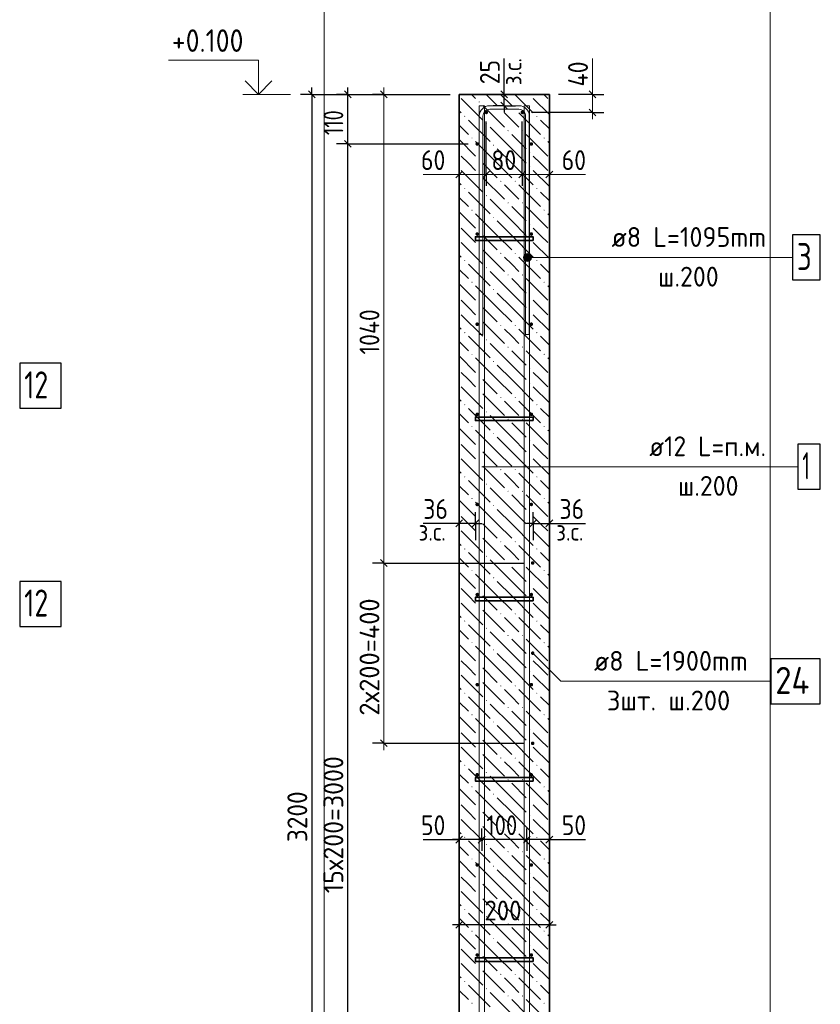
# Model space of a CAD drawing. Header units: millimetres. Extents: x 0 to 59400, y 0 to 42000.
# Tile 7 of 31: x 18120 to 27002, y 16972 to 27897. Entities that reach past the tile are written whole.
import ezdxf

# ---------------------------------------------------------------- set-up
doc = ezdxf.new("R2010")
doc.units = ezdxf.units.MM
for name, color, linetype, lineweight in [('Standard', 7, 'Continuous', 25), ('ЖБ Стена верхний уровень', 7, 'Continuous', 35), ('Позиционная метка линия выноска', 7, 'Continuous', 13), ('Стена обрамление П-обр.', 7, 'Continuous', 35), ('Стена фоновая арматура У1', 7, 'Continuous', 18), ('Стена фоновая арматура Х1', 7, 'Continuous', 35), ('Стена фоновая затяжка С-обр.', 52, 'Continuous', 25)]:
    doc.layers.add(name, color=color, linetype=linetype, lineweight=lineweight)
doc.layers.add('Размерная выноска', color=7, linetype='Continuous')
doc.layers.add('Стена ДОП арматура У', color=7, linetype='Continuous', lineweight=35, true_color=0x5a2814)
doc.layers.add('Стена Хомут', color=7, linetype='Continuous', lineweight=25, true_color=0x6e3c1e)
doc.styles.add('ISOCPEUR', font='txt')

msp = doc.modelspace()

# ---------------------------------------------------------------- hatches: boundary and pattern name
at = {"layer": 'ЖБ Стена верхний уровень', "linetype": 'Continuous', "lineweight": 18, "transparency": 33554687}
for points in [[(23211, 26984), (23218, 26991), (23224, 26984), (23218, 26978)], [(23771, 27064), (23775, 27068), (23780, 27068), (23784, 27064), (23778, 27058)], [(23451, 26904), (23458, 26911), (23464, 26904), (23458, 26898)], [(23611, 26904), (23618, 26911), (23624, 26904), (23618, 26898)], [(23051, 26824), (23058, 26831), (23064, 26824), (23058, 26818)], [(23851, 26824), (23858, 26831), (23864, 26824), (23858, 26818)], [(23291, 26744), (23298, 26751), (23304, 26744), (23298, 26738)], [(23531, 26664), (23538, 26671), (23544, 26664), (23538, 26658)], [(23691, 26664), (23698, 26671), (23704, 26664), (23698, 26658)], [(23131, 26584), (23138, 26591), (23144, 26584), (23138, 26578)], [(23931, 26584), (23938, 26591), (23944, 26584), (23938, 26578)], [(23371, 26504), (23378, 26511), (23384, 26504), (23378, 26498)], [(23211, 26344), (23218, 26351), (23224, 26344), (23218, 26338)], [(23771, 26424), (23778, 26431), (23784, 26424), (23778, 26418)], [(23771, 26264), (23778, 26271), (23784, 26264), (23778, 26258)], [(23211, 26184), (23218, 26191), (23224, 26184), (23218, 26178)], [(23051, 26024), (23058, 26031), (23064, 26024), (23058, 26018)], [(23451, 26104), (23458, 26111), (23464, 26104), (23458, 26098)], [(23611, 26104), (23618, 26111), (23624, 26104), (23618, 26098)], [(23851, 26024), (23858, 26031), (23864, 26024), (23858, 26018)], [(23291, 25944), (23298, 25951), (23304, 25944), (23298, 25938)], [(23131, 25784), (23138, 25791), (23144, 25784), (23138, 25778)], [(23531, 25864), (23538, 25871), (23544, 25864), (23538, 25858)], [(23691, 25864), (23698, 25871), (23704, 25864), (23698, 25858)], [(23931, 25784), (23938, 25791), (23944, 25784), (23938, 25778)], [(23371, 25704), (23378, 25711), (23384, 25704), (23378, 25698)], [(23771, 25624), (23778, 25631), (23784, 25624), (23778, 25618)], [(23211, 25544), (23218, 25551), (23224, 25544), (23218, 25538)], [(23771, 25464), (23778, 25471), (23784, 25464), (23778, 25458)], [(23211, 25384), (23218, 25391), (23224, 25384), (23218, 25378)], [(23451, 25304), (23458, 25311), (23464, 25304), (23458, 25298)], [(23611, 25304), (23618, 25311), (23624, 25304), (23618, 25298)], [(23051, 25224), (23058, 25231), (23064, 25224), (23058, 25218)], [(23291, 25144), (23298, 25151), (23304, 25144), (23298, 25138)], [(23851, 25224), (23858, 25231), (23864, 25224), (23858, 25218)], [(23531, 25064), (23538, 25071), (23544, 25064), (23538, 25058)], [(23691, 25064), (23698, 25071), (23704, 25064), (23698, 25058)], [(23131, 24984), (23138, 24991), (23144, 24984), (23138, 24978)], [(23371, 24904), (23378, 24911), (23384, 24904), (23378, 24898)], [(23931, 24984), (23938, 24991), (23944, 24984), (23938, 24978)], [(23771, 24824), (23778, 24831), (23784, 24824), (23778, 24818)], [(23211, 24744), (23218, 24751), (23224, 24744), (23218, 24738)], [(23211, 24584), (23218, 24591), (23224, 24584), (23218, 24578)], [(23771, 24664), (23778, 24671), (23784, 24664), (23778, 24658)], [(23451, 24504), (23458, 24511), (23464, 24504), (23458, 24498)], [(23611, 24504), (23618, 24511), (23624, 24504), (23618, 24498)], [(23051, 24424), (23058, 24431), (23064, 24424), (23058, 24418)], [(23851, 24424), (23858, 24431), (23864, 24424), (23858, 24418)], [(23291, 24344), (23298, 24351), (23304, 24344), (23298, 24338)], [(23531, 24264), (23538, 24271), (23544, 24264), (23538, 24258)], [(23691, 24264), (23698, 24271), (23704, 24264), (23698, 24258)], [(23131, 24184), (23138, 24191), (23144, 24184), (23138, 24178)], [(23931, 24184), (23938, 24191), (23944, 24184), (23938, 24178)], [(23371, 24104), (23378, 24111), (23384, 24104), (23378, 24098)], [(23211, 23944), (23218, 23951), (23224, 23944), (23218, 23938)], [(23771, 24024), (23778, 24031), (23784, 24024), (23778, 24018)], [(23771, 23864), (23778, 23871), (23784, 23864), (23778, 23858)], [(23211, 23784), (23218, 23791), (23224, 23784), (23218, 23778)], [(23451, 23704), (23458, 23711), (23464, 23704), (23458, 23698)], [(23611, 23704), (23618, 23711), (23624, 23704), (23618, 23698)], [(23051, 23624), (23058, 23631), (23064, 23624), (23058, 23618)], [(23851, 23624), (23858, 23631), (23864, 23624), (23858, 23618)], [(23291, 23544), (23298, 23551), (23304, 23544), (23298, 23538)], [(23131, 23384), (23138, 23391), (23144, 23384), (23138, 23378)], [(23531, 23464), (23538, 23471), (23544, 23464), (23538, 23458)], [(23691, 23464), (23698, 23471), (23704, 23464), (23698, 23458)], [(23931, 23384), (23938, 23391), (23944, 23384), (23938, 23378)], [(23371, 23304), (23378, 23311), (23384, 23304), (23378, 23298)], [(23771, 23224), (23778, 23231), (23784, 23224), (23778, 23218)], [(23211, 23144), (23218, 23151), (23224, 23144), (23218, 23138)], [(23771, 23064), (23778, 23071), (23784, 23064), (23778, 23058)], [(23211, 22984), (23218, 22991), (23224, 22984), (23218, 22978)], [(23451, 22904), (23458, 22911), (23464, 22904), (23458, 22898)], [(23611, 22904), (23618, 22911), (23624, 22904), (23618, 22898)], [(23051, 22824), (23058, 22831), (23064, 22824), (23058, 22818)], [(23291, 22744), (23298, 22751), (23304, 22744), (23298, 22738)], [(23851, 22824), (23858, 22831), (23864, 22824), (23858, 22818)], [(23531, 22664), (23538, 22671), (23544, 22664), (23538, 22658)], [(23691, 22664), (23698, 22671), (23704, 22664), (23698, 22658)], [(23131, 22584), (23138, 22591), (23144, 22584), (23138, 22578)], [(23371, 22504), (23378, 22511), (23384, 22504), (23378, 22498)], [(23931, 22584), (23938, 22591), (23944, 22584), (23938, 22578)], [(23771, 22424), (23778, 22431), (23784, 22424), (23778, 22418)], [(23211, 22344), (23218, 22351), (23224, 22344), (23218, 22338)], [(23211, 22184), (23218, 22191), (23224, 22184), (23218, 22178)], [(23771, 22264), (23778, 22271), (23784, 22264), (23778, 22258)], [(23451, 22104), (23458, 22111), (23464, 22104), (23458, 22098)], [(23611, 22104), (23618, 22111), (23624, 22104), (23618, 22098)], [(23051, 22024), (23058, 22031), (23064, 22024), (23058, 22018)], [(23851, 22024), (23858, 22031), (23864, 22024), (23858, 22018)], [(23291, 21944), (23298, 21951), (23304, 21944), (23298, 21938)], [(23531, 21864), (23538, 21871), (23544, 21864), (23538, 21858)], [(23691, 21864), (23698, 21871), (23704, 21864), (23698, 21858)], [(23131, 21784), (23138, 21791), (23144, 21784), (23138, 21778)], [(23931, 21784), (23938, 21791), (23944, 21784), (23938, 21778)], [(23371, 21704), (23378, 21711), (23384, 21704), (23378, 21698)], [(23211, 21544), (23218, 21551), (23224, 21544), (23218, 21538)], [(23771, 21624), (23778, 21631), (23784, 21624), (23778, 21618)], [(23771, 21464), (23778, 21471), (23784, 21464), (23778, 21458)], [(23211, 21384), (23218, 21391), (23224, 21384), (23218, 21378)], [(23451, 21304), (23458, 21311), (23464, 21304), (23458, 21298)], [(23611, 21304), (23618, 21311), (23624, 21304), (23618, 21298)], [(23051, 21224), (23058, 21231), (23064, 21224), (23058, 21218)], [(23851, 21224), (23858, 21231), (23864, 21224), (23858, 21218)], [(23291, 21144), (23298, 21151), (23304, 21144), (23298, 21138)], [(23131, 20984), (23138, 20991), (23144, 20984), (23138, 20978)], [(23531, 21064), (23538, 21071), (23544, 21064), (23538, 21058)], [(23691, 21064), (23698, 21071), (23704, 21064), (23698, 21058)], [(23931, 20984), (23938, 20991), (23944, 20984), (23938, 20978)], [(23371, 20904), (23378, 20911), (23384, 20904), (23378, 20898)], [(23771, 20824), (23778, 20831), (23784, 20824), (23778, 20818)], [(23211, 20744), (23218, 20751), (23224, 20744), (23218, 20738)], [(23771, 20664), (23778, 20671), (23784, 20664), (23778, 20658)], [(23211, 20584), (23218, 20591), (23224, 20584), (23218, 20578)], [(23051, 20424), (23058, 20431), (23064, 20424), (23058, 20418)], [(23451, 20504), (23458, 20511), (23464, 20504), (23458, 20498)], [(23611, 20504), (23618, 20511), (23624, 20504), (23618, 20498)], [(23851, 20424), (23858, 20431), (23864, 20424), (23858, 20418)], [(23291, 20344), (23298, 20351), (23304, 20344), (23298, 20338)], [(23531, 20264), (23538, 20271), (23544, 20264), (23538, 20258)], [(23691, 20264), (23698, 20271), (23704, 20264), (23698, 20258)], [(23131, 20184), (23138, 20191), (23144, 20184), (23138, 20178)], [(23371, 20104), (23378, 20111), (23384, 20104), (23378, 20098)], [(23931, 20184), (23938, 20191), (23944, 20184), (23938, 20178)], [(23771, 20024), (23778, 20031), (23784, 20024), (23778, 20018)], [(23211, 19944), (23218, 19951), (23224, 19944), (23218, 19938)], [(23211, 19784), (23218, 19791), (23224, 19784), (23218, 19778)], [(23771, 19864), (23778, 19871), (23784, 19864), (23778, 19858)], [(23451, 19704), (23458, 19711), (23464, 19704), (23458, 19698)], [(23611, 19704), (23618, 19711), (23624, 19704), (23618, 19698)], [(23051, 19624), (23058, 19631), (23064, 19624), (23058, 19618)], [(23851, 19624), (23858, 19631), (23864, 19624), (23858, 19618)], [(23291, 19544), (23298, 19551), (23304, 19544), (23298, 19538)], [(23531, 19464), (23538, 19471), (23544, 19464), (23538, 19458)], [(23691, 19464), (23698, 19471), (23704, 19464), (23698, 19458)], [(23131, 19384), (23138, 19391), (23144, 19384), (23138, 19378)], [(23931, 19384), (23938, 19391), (23944, 19384), (23938, 19378)], [(23371, 19304), (23378, 19311), (23384, 19304), (23378, 19298)], [(23771, 19224), (23778, 19231), (23784, 19224), (23778, 19218)], [(23211, 19144), (23218, 19151), (23224, 19144), (23218, 19138)], [(23771, 19064), (23778, 19071), (23784, 19064), (23778, 19058)], [(23211, 18984), (23218, 18991), (23224, 18984), (23218, 18978)], [(23451, 18904), (23458, 18911), (23464, 18904), (23458, 18898)], [(23611, 18904), (23618, 18911), (23624, 18904), (23618, 18898)], [(23051, 18824), (23058, 18831), (23064, 18824), (23058, 18818)], [(23851, 18824), (23858, 18831), (23864, 18824), (23858, 18818)], [(23291, 18744), (23298, 18751), (23304, 18744), (23298, 18738)], [(23131, 18584), (23138, 18591), (23144, 18584), (23138, 18578)], [(23531, 18664), (23538, 18671), (23544, 18664), (23538, 18658)], [(23691, 18664), (23698, 18671), (23704, 18664), (23698, 18658)], [(23931, 18584), (23938, 18591), (23944, 18584), (23938, 18578)], [(23371, 18504), (23378, 18511), (23384, 18504), (23378, 18498)], [(23771, 18424), (23778, 18431), (23784, 18424), (23778, 18418)], [(23211, 18344), (23218, 18351), (23224, 18344), (23218, 18338)], [(23771, 18264), (23778, 18271), (23784, 18264), (23778, 18258)], [(23211, 18184), (23218, 18191), (23224, 18184), (23218, 18178)], [(23051, 18024), (23058, 18031), (23064, 18024), (23058, 18018)], [(23451, 18104), (23458, 18111), (23464, 18104), (23458, 18098)], [(23611, 18104), (23618, 18111), (23624, 18104), (23618, 18098)], [(23851, 18024), (23858, 18031), (23864, 18024), (23858, 18018)], [(23291, 17944), (23298, 17951), (23304, 17944), (23298, 17938)], [(23531, 17864), (23538, 17871), (23544, 17864), (23538, 17858)], [(23691, 17864), (23698, 17871), (23704, 17864), (23698, 17858)], [(23131, 17784), (23138, 17791), (23144, 17784), (23138, 17778)], [(23371, 17704), (23378, 17711), (23384, 17704), (23378, 17698)], [(23931, 17784), (23938, 17791), (23944, 17784), (23938, 17778)], [(23771, 17624), (23778, 17631), (23784, 17624), (23778, 17618)], [(23211, 17544), (23218, 17551), (23224, 17544), (23218, 17538)], [(23211, 17384), (23218, 17391), (23224, 17384), (23218, 17378)], [(23771, 17464), (23778, 17471), (23784, 17464), (23778, 17458)], [(23451, 17304), (23458, 17311), (23464, 17304), (23458, 17298)], [(23611, 17304), (23618, 17311), (23624, 17304), (23618, 17298)], [(23051, 17224), (23058, 17231), (23064, 17224), (23058, 17218)], [(23851, 17224), (23858, 17231), (23864, 17224), (23858, 17218)], [(23291, 17144), (23298, 17151), (23304, 17144), (23298, 17138)], [(23531, 17064), (23538, 17071), (23544, 17064), (23538, 17058)], [(23691, 17064), (23698, 17071), (23704, 17064), (23698, 17058)], [(23131, 16984), (23138, 16991), (23144, 16984), (23138, 16978)], [(23931, 16984), (23938, 16991), (23944, 16984), (23938, 16978)]]:
    msp.add_hatch(color=7, dxfattribs=at).paths.add_polyline_path(points, flags=16)
at = {"layer": 'Позиционная метка линия выноска', "linetype": 'Continuous', "lineweight": 13, "transparency": 33554687}
for points in [[(23715, 25236), (23715, 25281), (23708, 25259)], [(23731, 25220), (23731, 25297), (23715, 25281)], [(23731, 25220), (23715, 25281), (23715, 25236)], [(23753, 25214), (23753, 25304), (23731, 25297)], [(23753, 25214), (23731, 25297), (23731, 25220)], [(23776, 25220), (23776, 25297), (23753, 25304)], [(23776, 25220), (23753, 25304), (23753, 25214)], [(23792, 25236), (23792, 25281), (23776, 25297)], [(23792, 25236), (23776, 25297), (23776, 25220)], [(23792, 25281), (23792, 25236), (23798, 25259)]]:
    msp.add_hatch(color=7, dxfattribs=at).paths.add_polyline_path(points)
at = {"layer": 'Стена ДОП арматура У', "linetype": 'Continuous', "lineweight": 25, "transparency": 33554687}
for points in [[(23831, 21868), (23829, 21876), (23825, 21882), (23819, 21887), (23811, 21888), (23803, 21887), (23797, 21882), (23792, 21876), (23791, 21868), (23792, 21861), (23797, 21854), (23803, 21850), (23811, 21848), (23819, 21850), (23825, 21854), (23829, 21861)], [(23831, 20868), (23829, 20876), (23825, 20882), (23819, 20887), (23811, 20888), (23803, 20887), (23797, 20882), (23792, 20876), (23791, 20868), (23792, 20861), (23797, 20854), (23803, 20850), (23811, 20848), (23819, 20850), (23825, 20854), (23829, 20861)], [(23831, 19868), (23829, 19876), (23825, 19882), (23819, 19887), (23811, 19888), (23803, 19887), (23797, 19882), (23792, 19876), (23791, 19868), (23792, 19861), (23797, 19854), (23803, 19850), (23811, 19848), (23819, 19850), (23825, 19854), (23829, 19861)]]:
    msp.add_hatch(color=7, dxfattribs=at).paths.add_polyline_path(points)
at = {"layer": 'Стена фоновая арматура У1', "linetype": 'Continuous', "lineweight": 13, "transparency": 33554687}
for points in [[(23316, 26868), (23314, 26876), (23310, 26882), (23304, 26887), (23296, 26888), (23288, 26887), (23282, 26882), (23277, 26876), (23276, 26868), (23277, 26861), (23282, 26854), (23288, 26850), (23296, 26848), (23304, 26850), (23310, 26854), (23314, 26861)], [(23716, 26868), (23714, 26876), (23710, 26882), (23704, 26887), (23696, 26888), (23688, 26887), (23682, 26882), (23677, 26876), (23676, 26868), (23677, 26861), (23682, 26854), (23688, 26850), (23696, 26848), (23704, 26850), (23710, 26854), (23714, 26861)], [(23216, 26518), (23214, 26526), (23210, 26532), (23204, 26537), (23196, 26538), (23188, 26537), (23182, 26532), (23177, 26526), (23176, 26518), (23177, 26511), (23182, 26504), (23188, 26500), (23196, 26498), (23204, 26500), (23210, 26504), (23214, 26511)], [(23816, 26518), (23814, 26526), (23810, 26532), (23804, 26537), (23796, 26538), (23788, 26537), (23782, 26532), (23777, 26526), (23776, 26518), (23777, 26511), (23782, 26504), (23788, 26500), (23796, 26498), (23804, 26500), (23810, 26504), (23814, 26511)], [(23216, 25518), (23214, 25526), (23210, 25532), (23204, 25537), (23196, 25538), (23188, 25537), (23182, 25532), (23177, 25526), (23176, 25518), (23177, 25511), (23182, 25504), (23188, 25500), (23196, 25498), (23204, 25500), (23210, 25504), (23214, 25511)], [(23816, 25518), (23814, 25526), (23810, 25532), (23804, 25537), (23796, 25538), (23788, 25537), (23782, 25532), (23777, 25526), (23776, 25518), (23777, 25511), (23782, 25504), (23788, 25500), (23796, 25498), (23804, 25500), (23810, 25504), (23814, 25511)], [(23216, 24518), (23214, 24526), (23210, 24532), (23204, 24537), (23196, 24538), (23188, 24537), (23182, 24532), (23177, 24526), (23176, 24518), (23177, 24511), (23182, 24504), (23188, 24500), (23196, 24498), (23204, 24500), (23210, 24504), (23214, 24511)], [(23816, 24518), (23814, 24526), (23810, 24532), (23804, 24537), (23796, 24538), (23788, 24537), (23782, 24532), (23777, 24526), (23776, 24518), (23777, 24511), (23782, 24504), (23788, 24500), (23796, 24498), (23804, 24500), (23810, 24504), (23814, 24511)], [(23216, 23518), (23214, 23526), (23210, 23532), (23204, 23537), (23196, 23538), (23188, 23537), (23182, 23532), (23177, 23526), (23176, 23518), (23177, 23511), (23182, 23504), (23188, 23500), (23196, 23498), (23204, 23500), (23210, 23504), (23214, 23511)], [(23816, 23518), (23814, 23526), (23810, 23532), (23804, 23537), (23796, 23538), (23788, 23537), (23782, 23532), (23777, 23526), (23776, 23518), (23777, 23511), (23782, 23504), (23788, 23500), (23796, 23498), (23804, 23500), (23810, 23504), (23814, 23511)], [(23216, 22518), (23214, 22526), (23210, 22532), (23204, 22537), (23196, 22538), (23188, 22537), (23182, 22532), (23177, 22526), (23176, 22518), (23177, 22511), (23182, 22504), (23188, 22500), (23196, 22498), (23204, 22500), (23210, 22504), (23214, 22511)], [(23816, 22518), (23814, 22526), (23810, 22532), (23804, 22537), (23796, 22538), (23788, 22537), (23782, 22532), (23777, 22526), (23776, 22518), (23777, 22511), (23782, 22504), (23788, 22500), (23796, 22498), (23804, 22500), (23810, 22504), (23814, 22511)], [(23216, 21518), (23214, 21526), (23210, 21532), (23204, 21537), (23196, 21538), (23188, 21537), (23182, 21532), (23177, 21526), (23176, 21518), (23177, 21511), (23182, 21504), (23188, 21500), (23196, 21498), (23204, 21500), (23210, 21504), (23214, 21511)], [(23816, 21518), (23814, 21526), (23810, 21532), (23804, 21537), (23796, 21538), (23788, 21537), (23782, 21532), (23777, 21526), (23776, 21518), (23777, 21511), (23782, 21504), (23788, 21500), (23796, 21498), (23804, 21500), (23810, 21504), (23814, 21511)], [(23216, 20518), (23214, 20526), (23210, 20532), (23204, 20537), (23196, 20538), (23188, 20537), (23182, 20532), (23177, 20526), (23176, 20518), (23177, 20511), (23182, 20504), (23188, 20500), (23196, 20498), (23204, 20500), (23210, 20504), (23214, 20511)], [(23816, 20518), (23814, 20526), (23810, 20532), (23804, 20537), (23796, 20538), (23788, 20537), (23782, 20532), (23777, 20526), (23776, 20518), (23777, 20511), (23782, 20504), (23788, 20500), (23796, 20498), (23804, 20500), (23810, 20504), (23814, 20511)], [(23216, 19518), (23214, 19526), (23210, 19532), (23204, 19537), (23196, 19538), (23188, 19537), (23182, 19532), (23177, 19526), (23176, 19518), (23177, 19511), (23182, 19504), (23188, 19500), (23196, 19498), (23204, 19500), (23210, 19504), (23214, 19511)], [(23816, 19518), (23814, 19526), (23810, 19532), (23804, 19537), (23796, 19538), (23788, 19537), (23782, 19532), (23777, 19526), (23776, 19518), (23777, 19511), (23782, 19504), (23788, 19500), (23796, 19498), (23804, 19500), (23810, 19504), (23814, 19511)], [(23216, 18518), (23214, 18526), (23210, 18532), (23204, 18537), (23196, 18538), (23188, 18537), (23182, 18532), (23177, 18526), (23176, 18518), (23177, 18511), (23182, 18504), (23188, 18500), (23196, 18498), (23204, 18500), (23210, 18504), (23214, 18511)], [(23816, 18518), (23814, 18526), (23810, 18532), (23804, 18537), (23796, 18538), (23788, 18537), (23782, 18532), (23777, 18526), (23776, 18518), (23777, 18511), (23782, 18504), (23788, 18500), (23796, 18498), (23804, 18500), (23810, 18504), (23814, 18511)], [(23216, 17518), (23214, 17526), (23210, 17532), (23204, 17537), (23196, 17538), (23188, 17537), (23182, 17532), (23177, 17526), (23176, 17518), (23177, 17511), (23182, 17504), (23188, 17500), (23196, 17498), (23204, 17500), (23210, 17504), (23214, 17511)], [(23816, 17518), (23814, 17526), (23810, 17532), (23804, 17537), (23796, 17538), (23788, 17537), (23782, 17532), (23777, 17526), (23776, 17518), (23777, 17511), (23782, 17504), (23788, 17500), (23796, 17498), (23804, 17500), (23810, 17504), (23814, 17511)]]:
    msp.add_hatch(color=7, dxfattribs=at).paths.add_polyline_path(points)

# ---------------------------------------------------------------- linework, layer by layer
at = {"layer": 'Standard', "color": 7, "linetype": 'Continuous', "lineweight": 25, "transparency": 33554687}
for p, q in [((21323, 27106), (21398, 27031)), ((21798, 27031), (21723, 27106)), ((22123, 27106), (22198, 27031)), ((23533, 27031), (23458, 27106)), ((24511, 27031), (24436, 27106)), ((23533, 26906), (23458, 26981)), ((24511, 26831), (24436, 26906)), ((21798, 26481), (21723, 26556)), ((23033, 26217), (22958, 26142)), ((23333, 26217), (23258, 26142)), ((23733, 26217), (23658, 26142)), ((24033, 26217), (23958, 26142)), ((23033, 22346), (22958, 22271)), ((23213, 22346), (23138, 22271)), ((23778, 22271), (23853, 22346)), ((23958, 22271), (24033, 22346)), ((22123, 21906), (22198, 21831)), ((22123, 19906), (22198, 19831)), ((23033, 18836), (22958, 18761)), ((23283, 18836), (23208, 18761)), ((23783, 18836), (23708, 18761)), ((24033, 18836), (23958, 18761)), ((23033, 17891), (22958, 17816)), ((24033, 17891), (23958, 17816))]:
    msp.add_line(p, q, dxfattribs=at)
at = {"layer": 'Standard', "color": 7, "linetype": 'Continuous', "lineweight": -3, "transparency": 33554687}
for p, q in [((21360, 27068), (21360, 27143)), ((21760, 27068), (21760, 27143)), ((23496, 27068), (23496, 27143)), ((21360, 27068), (21235, 27068)), ((21360, 27068), (21485, 27068)), ((21360, 27068), (22896, 27068)), ((21760, 27068), (21635, 27068)), ((21760, 27068), (21885, 27068)), ((21760, 27068), (22896, 27068)), ((21760, 26518), (21760, 27068)), ((22160, 27068), (22035, 27068)), ((22160, 27068), (22285, 27068)), ((22160, 27068), (22896, 27068)), ((23496, 27068), (23371, 27068)), ((23496, 27068), (23621, 27068)), ((23496, 27068), (23496, 27068)), ((23496, 26943), (23496, 27068)), ((24474, 27068), (24096, 27068)), ((24474, 27068), (24349, 27068)), ((24474, 27068), (24599, 27068)), ((23496, 26943), (23371, 26943)), ((23496, 26943), (23431, 26943)), ((23496, 26943), (23621, 26943)), ((23496, 26943), (23496, 26868)), ((24474, 26868), (23796, 26868)), ((24474, 26868), (24349, 26868)), ((24474, 26868), (24599, 26868)), ((21760, 26518), (21635, 26518)), ((21760, 26518), (21885, 26518)), ((21760, 26518), (23096, 26518)), ((21760, 11518), (21760, 26518)), ((22996, 26179), (22996, 26304)), ((23296, 26179), (23296, 26304)), ((23696, 26179), (23696, 26304)), ((23996, 26179), (23996, 26304)), ((22996, 26179), (22996, 26054)), ((22996, 26179), (22996, 26179)), ((23296, 26179), (23296, 26054)), ((23696, 26179), (23696, 26054)), ((23996, 26179), (23996, 26054)), ((23996, 26179), (23996, 26179)), ((22996, 22308), (22996, 22433)), ((23176, 22308), (23176, 22433)), ((23816, 22308), (23816, 22433)), ((23996, 22308), (23996, 22433)), ((22996, 22308), (22921, 22308)), ((22996, 22308), (22996, 22183)), ((22996, 22308), (22996, 22308)), ((23176, 22308), (22996, 22308)), ((23176, 22308), (23176, 22183)), ((23176, 22308), (23176, 22121)), ((23176, 22308), (23251, 22308)), ((23816, 22308), (23741, 22308)), ((23816, 22308), (23816, 22183)), ((23816, 22308), (23816, 22121)), ((23996, 22308), (23996, 22183)), ((23996, 22308), (23996, 22308)), ((23996, 22308), (24071, 22308)), ((22160, 21868), (22035, 21868)), ((22160, 21868), (22285, 21868)), ((22160, 21868), (23711, 21868)), ((22160, 19868), (22035, 19868)), ((22160, 19868), (22285, 19868)), ((22160, 19868), (23711, 19868)), ((22996, 18799), (22996, 18924)), ((23246, 18799), (23246, 18924)), ((23746, 18799), (23746, 18924)), ((23996, 18799), (23996, 18924)), ((22996, 18799), (22921, 18799)), ((22996, 18799), (22996, 18674)), ((22996, 18799), (22996, 18799)), ((23246, 18799), (22996, 18799)), ((23246, 18799), (23246, 18674)), ((23246, 18799), (23246, 18799)), ((23746, 18799), (23246, 18799)), ((23746, 18799), (23746, 18674)), ((23746, 18799), (23746, 18799)), ((23996, 18799), (23746, 18799)), ((23996, 18799), (23996, 18674)), ((23996, 18799), (23996, 18799)), ((23996, 18799), (24071, 18799)), ((22996, 17853), (22996, 17978)), ((23996, 17853), (23996, 17978)), ((22996, 17853), (22921, 17853)), ((22996, 17853), (22996, 17728)), ((22996, 17853), (22996, 17853)), ((23996, 17853), (22996, 17853)), ((23996, 17853), (23996, 17728)), ((23996, 17853), (23996, 17853)), ((23996, 17853), (24071, 17853))]:
    msp.add_line(p, q, dxfattribs=at)
at = {"layer": 'Standard', "color": 7, "linetype": 'Continuous', "lineweight": 13, "transparency": 33554687}
for p, q in [((22160, 27068), (22160, 27143)), ((24474, 27068), (24474, 27143)), ((21126, 27068), (20596, 27068)), ((24474, 26868), (24474, 26793)), ((22996, 26179), (22921, 26179)), ((23296, 26179), (22996, 26179)), ((23696, 26179), (23296, 26179)), ((23996, 26179), (23696, 26179)), ((23996, 26179), (24071, 26179)), ((22160, 21868), (22160, 19868)), ((22160, 19868), (22160, 19793))]:
    msp.add_line(p, q, dxfattribs=at)
at = {"layer": 'Standard', "color": 254, "linetype": 'Continuous', "lineweight": 13, "true_color": 0xc4c4ff, "transparency": 33554687}
msp.add_lwpolyline([(21496, 8127), (26446, 8127), (26446, 28002), (21496, 28002), (21496, 8127)], dxfattribs=at)
at = {"layer": 'Standard', "color": 7, "linetype": 'Continuous', "lineweight": 13, "transparency": 33554687}
for points in [[(20770, 27068), (20770, 27448), (19770, 27448)], [(22160, 27068), (22160, 24078), (22160, 24078), (22160, 21868)], [(24474, 26868), (24474, 27049), (24474, 27049), (24474, 27068)]]:
    msp.add_lwpolyline(points, dxfattribs=at)
at = {"layer": 'Standard', "color": 7, "linetype": 'Continuous', "lineweight": 35, "transparency": 33554687}
msp.add_lwpolyline([(20918, 27217), (20770, 27068), (20622, 27217)], dxfattribs=at)
at = {"layer": 'Standard', "color": 7, "linetype": 'Continuous', "lineweight": -3, "transparency": 33554687}
for points in [[(21360, 27068), (21360, 18673), (21360, 18673), (21360, 11068)], [(23296, 26179), (23296, 26196), (23296, 26196), (23296, 26768)], [(23696, 26179), (23696, 26196), (23696, 26196), (23696, 26196), (23696, 26196), (23696, 26768)], [(23816, 22308), (23994, 22308), (23994, 22308), (23996, 22308)]]:
    msp.add_lwpolyline(points, dxfattribs=at)
at = {"layer": 'ЖБ Стена верхний уровень', "color": 7, "linetype": 'Continuous', "lineweight": 35, "transparency": 33554687}
for p, q in [((22996, 27068), (22996, 11068)), ((23996, 27068), (22996, 27068)), ((23996, 11068), (23996, 27068))]:
    msp.add_line(p, q, dxfattribs=at)
at = {"layer": 'ЖБ Стена верхний уровень', "color": 9, "linetype": 'Continuous', "lineweight": 18, "true_color": 0xc7c7c7, "transparency": 33554687}
for p, q in [((23018, 27024), (23258, 26784)), ((23178, 27024), (23134, 27068)), ((23294, 27068), (23418, 26944)), ((23454, 27068), (23578, 26944)), ((23614, 27068), (23818, 26864)), ((23818, 27024), (23996, 26846)), ((23978, 27024), (23934, 27068)), ((22996, 26886), (23018, 26864)), ((23258, 26944), (23498, 26704)), ((23098, 26784), (23338, 26544)), ((23578, 26784), (23498, 26864)), ((23658, 26704), (23578, 26784)), ((23658, 26864), (23898, 26624)), ((23898, 26784), (23996, 26686)), ((22996, 26726), (23098, 26624)), ((23578, 26464), (23338, 26704)), ((22996, 26566), (23178, 26384)), ((23578, 26624), (23738, 26464)), ((23738, 26624), (23978, 26384)), ((23418, 26304), (23178, 26544)), ((23418, 26464), (23578, 26304)), ((23578, 26464), (23738, 26304)), ((23996, 26526), (23978, 26544)), ((23098, 26304), (23018, 26384)), ((23898, 26304), (23818, 26384)), ((23018, 26224), (23258, 25984)), ((23178, 26224), (23098, 26304)), ((23258, 26304), (23418, 26144)), ((23418, 26304), (23578, 26144)), ((23578, 26304), (23818, 26064)), ((23818, 26224), (23996, 26046)), ((23978, 26224), (23898, 26304)), ((23258, 26144), (23498, 25904)), ((22996, 26086), (23018, 26064)), ((23578, 25984), (23498, 26064)), ((23658, 26064), (23898, 25824)), ((22996, 25926), (23098, 25824)), ((23098, 25984), (23338, 25744)), ((23578, 25664), (23338, 25904)), ((23658, 25904), (23578, 25984)), ((23898, 25984), (23996, 25886)), ((23578, 25824), (23738, 25664)), ((23738, 25824), (23978, 25584)), ((22996, 25766), (23178, 25584)), ((23418, 25504), (23178, 25744)), ((23996, 25726), (23978, 25744)), ((23098, 25504), (23018, 25584)), ((23418, 25664), (23578, 25504)), ((23578, 25664), (23738, 25504)), ((23898, 25504), (23818, 25584)), ((23178, 25424), (23098, 25504)), ((23258, 25504), (23418, 25344)), ((23418, 25504), (23578, 25344)), ((23578, 25504), (23818, 25264)), ((23978, 25424), (23898, 25504)), ((23018, 25424), (23258, 25184)), ((23818, 25424), (23996, 25246)), ((22996, 25286), (23018, 25264)), ((23258, 25344), (23498, 25104)), ((23578, 25184), (23498, 25264)), ((23658, 25264), (23898, 25024)), ((23098, 25184), (23338, 24944)), ((23658, 25104), (23578, 25184)), ((23898, 25184), (23996, 25086)), ((22996, 25126), (23098, 25024)), ((23578, 24864), (23338, 25104)), ((23578, 25024), (23738, 24864)), ((23738, 25024), (23978, 24784)), ((22996, 24966), (23178, 24784)), ((23418, 24704), (23178, 24944)), ((23996, 24926), (23978, 24944)), ((23418, 24864), (23578, 24704)), ((23578, 24864), (23738, 24704)), ((23098, 24704), (23018, 24784)), ((23178, 24624), (23098, 24704)), ((23258, 24704), (23418, 24544)), ((23418, 24704), (23578, 24544)), ((23578, 24704), (23818, 24464)), ((23898, 24704), (23818, 24784)), ((23978, 24624), (23898, 24704)), ((23018, 24624), (23258, 24384)), ((23818, 24624), (23996, 24446)), ((22996, 24486), (23018, 24464)), ((23258, 24544), (23498, 24304)), ((23098, 24384), (23338, 24144)), ((23578, 24384), (23498, 24464)), ((23658, 24304), (23578, 24384)), ((23658, 24464), (23898, 24224)), ((23898, 24384), (23996, 24286)), ((22996, 24326), (23098, 24224)), ((23578, 24064), (23338, 24304)), ((22996, 24166), (23178, 23984)), ((23578, 24224), (23738, 24064)), ((23738, 24224), (23978, 23984)), ((23418, 23904), (23178, 24144)), ((23418, 24064), (23578, 23904)), ((23578, 24064), (23738, 23904)), ((23996, 24126), (23978, 24144)), ((23098, 23904), (23018, 23984)), ((23898, 23904), (23818, 23984)), ((23018, 23824), (23258, 23584)), ((23178, 23824), (23098, 23904)), ((23258, 23904), (23418, 23744)), ((23418, 23904), (23578, 23744)), ((23578, 23904), (23818, 23664)), ((23818, 23824), (23996, 23646)), ((23978, 23824), (23898, 23904)), ((23258, 23744), (23498, 23504)), ((22996, 23686), (23018, 23664)), ((23578, 23584), (23498, 23664)), ((23658, 23664), (23898, 23424)), ((22996, 23526), (23098, 23424)), ((23098, 23584), (23338, 23344)), ((23578, 23264), (23338, 23504)), ((23658, 23504), (23578, 23584)), ((23898, 23584), (23996, 23486)), ((23578, 23424), (23738, 23264)), ((23738, 23424), (23978, 23184)), ((22996, 23366), (23178, 23184)), ((23418, 23104), (23178, 23344)), ((23996, 23326), (23978, 23344)), ((23098, 23104), (23018, 23184)), ((23418, 23264), (23578, 23104)), ((23578, 23264), (23738, 23104)), ((23898, 23104), (23818, 23184)), ((23178, 23024), (23098, 23104)), ((23258, 23104), (23418, 22944)), ((23418, 23104), (23578, 22944)), ((23578, 23104), (23818, 22864)), ((23978, 23024), (23898, 23104)), ((23018, 23024), (23258, 22784)), ((23258, 22944), (23498, 22704)), ((23818, 23024), (23996, 22846)), ((22996, 22886), (23018, 22864)), ((23578, 22784), (23498, 22864)), ((23658, 22864), (23898, 22624)), ((22996, 22726), (23098, 22624)), ((23098, 22784), (23338, 22544)), ((23658, 22704), (23578, 22784)), ((23898, 22784), (23996, 22686)), ((23578, 22464), (23338, 22704)), ((23578, 22624), (23738, 22464)), ((23738, 22624), (23978, 22384)), ((22996, 22566), (23178, 22384)), ((23418, 22304), (23178, 22544)), ((23996, 22526), (23978, 22544)), ((23418, 22464), (23578, 22304)), ((23578, 22464), (23738, 22304)), ((23098, 22304), (23018, 22384)), ((23178, 22224), (23098, 22304)), ((23258, 22304), (23418, 22144)), ((23418, 22304), (23578, 22144)), ((23578, 22304), (23818, 22064)), ((23898, 22304), (23818, 22384)), ((23978, 22224), (23898, 22304)), ((23018, 22224), (23258, 21984)), ((23818, 22224), (23996, 22046)), ((22996, 22086), (23018, 22064)), ((23258, 22144), (23498, 21904)), ((23098, 21984), (23338, 21744)), ((23578, 21984), (23498, 22064)), ((23658, 21904), (23578, 21984)), ((23658, 22064), (23898, 21824)), ((23898, 21984), (23996, 21886)), ((22996, 21926), (23098, 21824)), ((23578, 21664), (23338, 21904)), ((22996, 21766), (23178, 21584)), ((23418, 21504), (23178, 21744)), ((23578, 21824), (23738, 21664)), ((23738, 21824), (23978, 21584)), ((23996, 21726), (23978, 21744)), ((23418, 21664), (23578, 21504)), ((23578, 21664), (23738, 21504)), ((23098, 21504), (23018, 21584)), ((23898, 21504), (23818, 21584)), ((23018, 21424), (23258, 21184)), ((23178, 21424), (23098, 21504)), ((23258, 21504), (23418, 21344)), ((23418, 21504), (23578, 21344)), ((23578, 21504), (23818, 21264)), ((23818, 21424), (23996, 21246)), ((23978, 21424), (23898, 21504)), ((23258, 21344), (23498, 21104)), ((22996, 21286), (23018, 21264)), ((23578, 21184), (23498, 21264)), ((23658, 21264), (23898, 21024)), ((22996, 21126), (23098, 21024)), ((23098, 21184), (23338, 20944)), ((23578, 20864), (23338, 21104)), ((23658, 21104), (23578, 21184)), ((23898, 21184), (23996, 21086)), ((23578, 21024), (23738, 20864)), ((23738, 21024), (23978, 20784)), ((22996, 20966), (23178, 20784)), ((23418, 20704), (23178, 20944)), ((23996, 20926), (23978, 20944)), ((23098, 20704), (23018, 20784)), ((23418, 20864), (23578, 20704)), ((23578, 20864), (23738, 20704)), ((23898, 20704), (23818, 20784)), ((23178, 20624), (23098, 20704)), ((23258, 20704), (23418, 20544)), ((23418, 20704), (23578, 20544)), ((23578, 20704), (23818, 20464)), ((23978, 20624), (23898, 20704)), ((23018, 20624), (23258, 20384)), ((23258, 20544), (23498, 20304)), ((23818, 20624), (23996, 20446)), ((22996, 20486), (23018, 20464)), ((23578, 20384), (23498, 20464)), ((23658, 20464), (23898, 20224)), ((22996, 20326), (23098, 20224)), ((23098, 20384), (23338, 20144)), ((23658, 20304), (23578, 20384)), ((23898, 20384), (23996, 20286)), ((23578, 20064), (23338, 20304)), ((23578, 20224), (23738, 20064)), ((23738, 20224), (23978, 19984)), ((22996, 20166), (23178, 19984)), ((23418, 19904), (23178, 20144)), ((23996, 20126), (23978, 20144)), ((23418, 20064), (23578, 19904)), ((23578, 20064), (23738, 19904)), ((23098, 19904), (23018, 19984)), ((23178, 19824), (23098, 19904)), ((23258, 19904), (23418, 19744)), ((23418, 19904), (23578, 19744)), ((23578, 19904), (23818, 19664)), ((23898, 19904), (23818, 19984)), ((23978, 19824), (23898, 19904)), ((23018, 19824), (23258, 19584)), ((23818, 19824), (23996, 19646)), ((22996, 19686), (23018, 19664)), ((23258, 19744), (23498, 19504)), ((23098, 19584), (23338, 19344)), ((23578, 19584), (23498, 19664)), ((23658, 19504), (23578, 19584)), ((23658, 19664), (23898, 19424)), ((23898, 19584), (23996, 19486)), ((22996, 19526), (23098, 19424)), ((23578, 19264), (23338, 19504)), ((22996, 19366), (23178, 19184)), ((23418, 19104), (23178, 19344)), ((23578, 19424), (23738, 19264)), ((23738, 19424), (23978, 19184)), ((23996, 19326), (23978, 19344)), ((23418, 19264), (23578, 19104)), ((23578, 19264), (23738, 19104)), ((23098, 19104), (23018, 19184)), ((23898, 19104), (23818, 19184)), ((23018, 19024), (23258, 18784)), ((23178, 19024), (23098, 19104)), ((23258, 19104), (23418, 18944)), ((23418, 19104), (23578, 18944)), ((23578, 19104), (23818, 18864)), ((23818, 19024), (23996, 18846)), ((23978, 19024), (23898, 19104)), ((23258, 18944), (23498, 18704)), ((22996, 18886), (23018, 18864)), ((23578, 18784), (23498, 18864)), ((23658, 18864), (23898, 18624)), ((22996, 18726), (23098, 18624)), ((23098, 18784), (23338, 18544)), ((23578, 18464), (23338, 18704)), ((23658, 18704), (23578, 18784)), ((23898, 18784), (23996, 18686)), ((23578, 18624), (23738, 18464)), ((23738, 18624), (23978, 18384)), ((22996, 18566), (23178, 18384)), ((23418, 18304), (23178, 18544)), ((23418, 18464), (23578, 18304)), ((23578, 18464), (23738, 18304)), ((23996, 18526), (23978, 18544)), ((23098, 18304), (23018, 18384)), ((23898, 18304), (23818, 18384)), ((23178, 18224), (23098, 18304)), ((23258, 18304), (23418, 18144)), ((23418, 18304), (23578, 18144)), ((23578, 18304), (23818, 18064)), ((23978, 18224), (23898, 18304)), ((23018, 18224), (23258, 17984)), ((23258, 18144), (23498, 17904)), ((23818, 18224), (23996, 18046)), ((22996, 18086), (23018, 18064)), ((23578, 17984), (23498, 18064)), ((23658, 18064), (23898, 17824)), ((22996, 17926), (23098, 17824)), ((23098, 17984), (23338, 17744)), ((23658, 17904), (23578, 17984)), ((23898, 17984), (23996, 17886)), ((23578, 17664), (23338, 17904)), ((23578, 17824), (23738, 17664)), ((23738, 17824), (23978, 17584)), ((22996, 17766), (23178, 17584)), ((23418, 17504), (23178, 17744)), ((23996, 17726), (23978, 17744)), ((23418, 17664), (23578, 17504)), ((23578, 17664), (23738, 17504)), ((23098, 17504), (23018, 17584)), ((23178, 17424), (23098, 17504)), ((23258, 17504), (23418, 17344)), ((23418, 17504), (23578, 17344)), ((23578, 17504), (23818, 17264)), ((23898, 17504), (23818, 17584)), ((23978, 17424), (23898, 17504)), ((23018, 17424), (23258, 17184)), ((23818, 17424), (23996, 17246)), ((22996, 17286), (23018, 17264)), ((23258, 17344), (23498, 17104)), ((23578, 17184), (23498, 17264)), ((23658, 17264), (23898, 17024)), ((23098, 17184), (23338, 16944)), ((23658, 17104), (23578, 17184)), ((23898, 17184), (23996, 17086)), ((22996, 17126), (23098, 17024)), ((23578, 16864), (23338, 17104)), ((23578, 17024), (23738, 16864)), ((23738, 17024), (23978, 16784))]:
    msp.add_line(p, q, dxfattribs=at)
at = {"layer": 'Позиционная метка линия выноска', "color": 7, "linetype": 'Continuous', "lineweight": 13, "transparency": 33554687}
for p, q in [((23708, 25259), (23708, 25259)), ((23753, 25304), (23753, 25304)), ((26692, 25259), (23753, 25259)), ((23798, 25259), (23798, 25259)), ((23753, 25214), (23753, 25214)), ((23246, 22937), (26752, 22937))]:
    msp.add_line(p, q, dxfattribs=at)
msp.add_lwpolyline([(26452, 20556), (24123, 20556), (23811, 20868)], dxfattribs=at)
msp.add_circle((23753, 25259), 45, dxfattribs=at)
at = {"layer": 'Размерная выноска', "color": 7, "linetype": 'Continuous', "lineweight": -3, "transparency": 33554687}
for p, q in [((23496, 27068), (23496, 27468)), ((21760, 25468), (21760, 25868)), ((22996, 22308), (22596, 22308)), ((23996, 22308), (24396, 22308)), ((22596, 18799), (22996, 18799)), ((23996, 18799), (24396, 18799))]:
    msp.add_line(p, q, dxfattribs=at)
at = {"layer": 'Размерная выноска', "color": 7, "linetype": 'Continuous', "lineweight": 13, "transparency": 33554687}
for p, q in [((24474, 27068), (24474, 27468)), ((22996, 26179), (22596, 26179)), ((24396, 26179), (23996, 26179))]:
    msp.add_line(p, q, dxfattribs=at)
at = {"layer": 'Стена ДОП арматура У', "color": 7, "linetype": 'Continuous', "lineweight": 25, "transparency": 33554687}
msp.add_lwpolyline([(26452, 20306), (27002, 20306), (27002, 20806), (26452, 20806), (26452, 20306)], dxfattribs=at)
at = {"layer": 'Стена обрамление П-обр.', "color": 38, "linetype": 'Continuous', "lineweight": 13, "true_color": 0x5f1e0f, "transparency": 33554687}
msp.add_lwpolyline([(23218, 24403), (23218, 26831), (23221, 26851), (23228, 26873), (23239, 26892), (23253, 26909), (23269, 26922), (23289, 26933), (23310, 26940), (23331, 26943), (23661, 26943), (23682, 26940), (23703, 26933), (23723, 26922), (23739, 26909), (23753, 26892), (23764, 26873), (23771, 26851), (23773, 26831), (23773, 24403), (23733, 24403), (23733, 26828), (23731, 26842), (23727, 26857), (23719, 26870), (23711, 26880), (23700, 26889), (23687, 26897), (23673, 26901), (23658, 26903), (23334, 26903), (23319, 26901), (23305, 26897), (23292, 26889), (23281, 26880), (23272, 26870), (23265, 26857), (23260, 26842), (23258, 26828), (23258, 24403), (23218, 24403)], dxfattribs=at)
at = {"layer": 'Стена обрамление П-обр.', "color": 7, "linetype": 'Continuous', "lineweight": 25, "transparency": 33554687}
msp.add_lwpolyline([(26692, 25009), (27002, 25009), (27002, 25509), (26692, 25509), (26692, 25009)], dxfattribs=at)
at = {"layer": 'Стена фоновая арматура Х1', "color": 7, "linetype": 'Continuous', "lineweight": 18, "transparency": 33554687}
for points in [[(23276, 26943), (23276, 11068), (23216, 11068), (23216, 26943), (23276, 26943)], [(23776, 26943), (23776, 11068), (23716, 11068), (23716, 26943), (23776, 26943)]]:
    msp.add_lwpolyline(points, dxfattribs=at)
at = {"layer": 'Стена фоновая арматура Х1', "color": 7, "linetype": 'Continuous', "lineweight": 25, "transparency": 33554687}
msp.add_lwpolyline([(26752, 22687), (27002, 22687), (27002, 23187), (26752, 23187), (26752, 22687)], dxfattribs=at)
at = {"layer": 'Стена фоновая затяжка С-обр.', "color": 7, "linetype": 'Continuous', "lineweight": 35, "transparency": 33554687}
for points in [[(23816, 25448), (23176, 25448), (23176, 25488), (23816, 25488), (23816, 25448)], [(23816, 23448), (23176, 23448), (23176, 23488), (23816, 23488), (23816, 23448)], [(23816, 21448), (23176, 21448), (23176, 21488), (23816, 21488), (23816, 21448)], [(23816, 19448), (23176, 19448), (23176, 19488), (23816, 19488), (23816, 19448)], [(23816, 17448), (23176, 17448), (23176, 17488), (23816, 17488), (23816, 17448)]]:
    msp.add_lwpolyline(points, dxfattribs=at)
at = {"layer": 'Стена Хомут', "color": 7, "linetype": 'Continuous', "lineweight": 25, "transparency": 33554687}
for points in [[(18120, 23585), (18580, 23585), (18580, 24085), (18120, 24085), (18120, 23585)], [(18120, 21165), (18580, 21165), (18580, 21665), (18120, 21665), (18120, 21165)]]:
    msp.add_lwpolyline(points, dxfattribs=at)

# ---------------------------------------------------------------- texts
at = {"layer": 'Standard', "color": 7, "linetype": 'Continuous', "lineweight": 25, "transparency": 33554687, "attachment_point": 7, "style": 'ISOCPEUR'}
for s, insert, char_height, width in [('\\W0.90;+0.100', (19808, 27540), 250, 1011.77), ('\\W0.87;60', (22572, 26229), 220, 403.92), ('\\W0.87;80', (23353, 26229), 220, 403.93), ('\\W0.87;60', (24133, 26229), 220, 403.93), ('\\W0.87;36', (22597, 22358), 220, 403.93), ('\\W0.87;36', (24108, 22358), 220, 403.92), ('\\W0.87;50', (22572, 18849), 220, 403.92), ('\\W0.83;100', (23298, 18849), 220, 508.57), ('\\W0.87;50', (24133, 18849), 220, 403.93), ('\\W0.91;200', (23276, 17903), 220, 561.99)]:
    msp.add_mtext(s, dxfattribs=dict(at, insert=insert, char_height=char_height, width=width))
at = {"layer": 'Standard', "color": 7, "linetype": 'Continuous', "lineweight": 18, "transparency": 33554687, "insert": (23687, 27170), "char_height": 200, "width": 459.94, "attachment_point": 7, "rotation": 90, "style": 'ISOCPEUR'}
msp.add_mtext('\\W0.90;з.с.', dxfattribs=at)
at = {"layer": 'Standard', "color": 7, "linetype": 'Continuous', "lineweight": 25, "transparency": 33554687, "char_height": 220, "attachment_point": 7, "rotation": 90, "style": 'ISOCPEUR'}
for s, insert, width in [('\\W0.87;25', (23446, 27181), 403.92), ('\\W0.88;40', (24424, 27156), 426.8), ('\\W0.74;110', (21710, 26617), 455.15), ('\\W0.87;1040', (22110, 24182), 689.42), ('\\W0.97;2х200=400', (22110, 20175), 1513.53), ('\\W0.95;15х200=3000', (21710, 18204), 1753.12), ('\\W0.93;3200', (21310, 18771), 718.09)]:
    msp.add_mtext(s, dxfattribs=dict(at, insert=insert, width=width))
at = {"layer": 'Standard', "color": 7, "linetype": 'Continuous', "lineweight": 18, "transparency": 33554687, "char_height": 200, "width": 459.94, "attachment_point": 7, "style": 'ISOCPEUR'}
for insert in [(22545, 22117), (24072, 22117)]:
    msp.add_mtext('\\W0.90;з.с.', dxfattribs=dict(at, insert=insert))
at = {"layer": 'Стена ДОП арматура У', "color": 7, "linetype": 'Continuous', "lineweight": 13, "transparency": 33554687, "attachment_point": 7, "style": 'ISOCPEUR'}
for s, insert, char_height, width in [('\\W0.96;ø8 L=1900mm ', (24491, 20673), 220, 1996.29), ('\\W0.88;24', (26502, 20416), 300, 581.99), ('\\W0.97;3шт. ш.200 ', (24634, 20233), 220, 1712.32)]:
    msp.add_mtext(s, dxfattribs=dict(at, insert=insert, char_height=char_height, width=width))
at = {"layer": 'Стена обрамление П-обр.', "color": 7, "linetype": 'Continuous', "lineweight": 13, "transparency": 33554687, "attachment_point": 7, "style": 'ISOCPEUR'}
for s, insert, char_height, width in [('\\W0.96;ø8 L=1095mm ', (24686, 25376), 220, 1996.3), ('\\W0.78;3', (26742, 25119), 300, 326.41), ('\\W0.95;ш.200 ', (25203, 24936), 220, 962.12)]:
    msp.add_mtext(s, dxfattribs=dict(at, insert=insert, char_height=char_height, width=width))
at = {"layer": 'Стена фоновая арматура Х1', "color": 7, "linetype": 'Continuous', "lineweight": 13, "transparency": 33554687, "attachment_point": 7, "style": 'ISOCPEUR'}
for s, insert, char_height, width in [('\\W0.94;ø12 L=п.м. ', (25104, 23054), 220, 1599.15), ('\\W0.56;1', (26802, 22797), 300, 233.34), ('\\W0.95;ш.200 ', (25423, 22614), 220, 962.14)]:
    msp.add_mtext(s, dxfattribs=dict(at, insert=insert, char_height=char_height, width=width))
at = {"layer": 'Стена Хомут', "color": 7, "linetype": 'Continuous', "lineweight": 13, "transparency": 33554687, "char_height": 300, "width": 472.28, "attachment_point": 7, "style": 'ISOCPEUR'}
for insert in [(18170, 23695), (18170, 21275)]:
    msp.add_mtext('\\W0.75;12', dxfattribs=dict(at, insert=insert))

doc.saveas('drawing.dxf')
